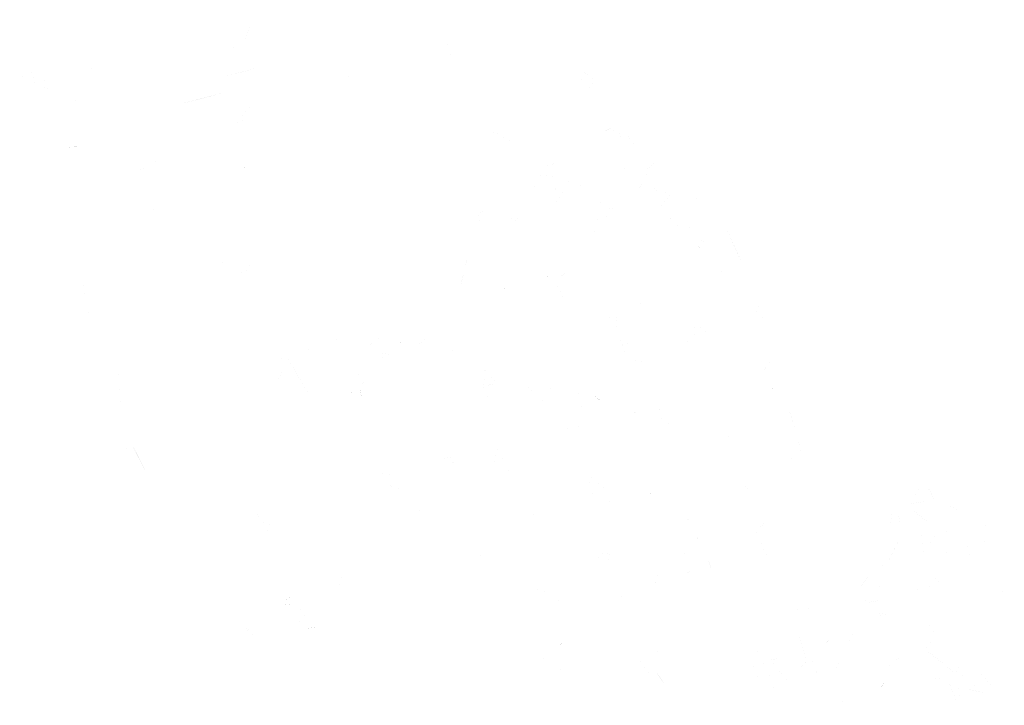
# Model space of a CAD drawing. Header units: inches. Extents: x -5.1 to 19.6, y 0 to 17.7.
# Tile 22 of 25: x 18.905 to 19.191, y 17.082 to 17.282. Entities that reach past the tile are written whole.
import ezdxf

# ---------------------------------------------------------------- set-up
doc = ezdxf.new("R2010")
doc.units = ezdxf.units.IN
doc.header["$MEASUREMENT"] = 0
doc.layers.add('PDF_Solid Fills', color=7, linetype='CONTINUOUS')

msp = doc.modelspace()

# ---------------------------------------------------------------- hatches: boundary and pattern name
at = {"layer": 'PDF_Solid Fills', "transparency": 33554559}
h = msp.add_hatch(color=256, dxfattribs=at)
h.paths.add_polyline_path([(18.9725, 17.28162, 0.001032), (18.96963, 17.27399)], flags=0)
h.paths.add_polyline_path([(18.96748, 17.27562, 0.00482), (18.96688, 17.27249)], flags=0)
h = msp.add_hatch(color=256, dxfattribs=at)
h.paths.add_polyline_path([(18.91844, 17.277, 0.000196), (18.91692, 17.273)], flags=0)
h.paths.add_polyline_path([(18.91844, 17.277), (18.91844, 17.277)], flags=0)
h = msp.add_hatch(color=256, dxfattribs=at)
h.paths.add_polyline_path([(19.03065, 17.2745, 0.000047), (19.02995, 17.26997)], flags=0)
h.paths.add_polyline_path([(19.02995, 17.26997, 0.000079), (19.02809, 17.27458)], flags=0)
h.paths.add_polyline_path([(19.02809, 17.27458, 0.001794), (19.03074, 17.27439)], flags=0)
h = msp.add_hatch(color=256, dxfattribs=at)
h.paths.add_polyline_path([(18.95224, 17.25729, 0.007195), (18.96383, 17.26027)], flags=0)
h.paths.add_polyline_path([(18.92512, 17.26823, 0.001375), (18.92314, 17.26744)], flags=0)
h.paths.add_polyline_path([(18.92668, 17.26608, 0.002172), (18.92512, 17.26823)], flags=0)
h.paths.add_polyline_path([(18.94337, 17.26431, 0.003568), (18.94306, 17.26625)], flags=0)
h.paths.add_polyline_path([(18.97412, 17.26763, 0.004175), (18.96433, 17.265)], flags=0)
h.paths.add_polyline_path([(19.00547, 17.27123, 0.000068), (19.00031, 17.26781)], flags=0)
h.paths.add_polyline_path([(19.00031, 17.26781, 0.001175), (19.00154, 17.265)], flags=0)
h.paths.add_polyline_path([(18.99958, 17.26513, 0.005622), (19.00154, 17.265)], flags=0)
h = msp.add_hatch(color=256, dxfattribs=at)
h.paths.add_polyline_path([(18.92406, 17.25658, 0.00028), (18.91766, 17.2596)], flags=0)
h.paths.add_polyline_path([(18.91594, 17.26406, 0.000902), (18.91766, 17.2596)], flags=0)
h.paths.add_polyline_path([(18.91179, 17.26091, 0.000577), (18.91594, 17.26406)], flags=0)
h.paths.add_polyline_path([(18.91179, 17.26091, 0.002854), (18.91194, 17.2642)], flags=0)
h.paths.add_polyline_path([(18.91194, 17.2642, 0.002126), (18.90914, 17.26278)], flags=0)
h.paths.add_polyline_path([(18.90914, 17.26278, 0.002125), (18.90816, 17.26645)], flags=0)
h.paths.add_polyline_path([(18.90471, 17.26478, 0.001183), (18.90816, 17.26645)], flags=0)
h.paths.add_polyline_path([(18.91331, 17.26564, 0.000543), (18.91469, 17.26895)], flags=0)
h.paths.add_polyline_path([(18.91331, 17.26564), (18.91716, 17.26564)], flags=0)
at = {"layer": 'PDF_Solid Fills', "true_color": 0xffffff, "transparency": 33554559}
h = msp.add_hatch(color=7, dxfattribs=at)
h.paths.add_polyline_path([(19.06821, 17.26246, 0.002897), (19.06854, 17.26685)], flags=0)
h.paths.add_polyline_path([(19.07256, 17.26379, 0.003746), (19.06854, 17.26685)], flags=0)
h.paths.add_polyline_path([(19.06923, 17.26075, 0.003831), (19.07256, 17.26379)], flags=0)
at = {"layer": 'PDF_Solid Fills', "transparency": 33554559}
h = msp.add_hatch(color=256, dxfattribs=at)
h.paths.add_polyline_path([(18.9726, 17.25711, 0.001854), (18.96914, 17.25332)], flags=0)
h.paths.add_polyline_path([(18.96914, 17.25332, 0.001758), (18.97055, 17.25042)], flags=0)
h.paths.add_polyline_path([(18.97008, 17.25003, 0.019387), (18.97055, 17.25042)], flags=0)
h.paths.add_polyline_path([(18.96776, 17.25203, 0.00242), (18.97008, 17.25003)], flags=0)
h = msp.add_hatch(color=256, dxfattribs=at)
h.paths.add_polyline_path([(18.91529, 17.24546, 0.000906), (18.91814, 17.24848)], flags=0)
h.paths.add_polyline_path([(18.91397, 17.25391, 0.01459), (18.91524, 17.25427)], flags=0)
at = {"layer": 'PDF_Solid Fills', "true_color": 0xffffff, "transparency": 33554559}
h = msp.add_hatch(color=7, dxfattribs=at)
h.paths.add_polyline_path([(19.07593, 17.25279, 0.000769), (19.07547, 17.25502)], flags=0)
h.paths.add_polyline_path([(19.0771, 17.25014, 0.004591), (19.07318, 17.24816)], flags=0)
h.paths.add_polyline_path([(19.0771, 17.25014, 0.00033), (19.07935, 17.24631)], flags=0)
h.paths.add_polyline_path([(19.07989, 17.24647, 0.0038), (19.07929, 17.2497)], flags=0)
h.paths.add_polyline_path([(19.08574, 17.24264, 0.001092), (19.08006, 17.25008)], flags=0)
h.paths.add_polyline_path([(19.08197, 17.2391), (19.08208, 17.239)], flags=0)
at = {"layer": 'PDF_Solid Fills', "transparency": 33554559}
h = msp.add_hatch(color=256, dxfattribs=at)
h.paths.add_polyline_path([(19.04721, 17.24504), (19.04237, 17.24825)], flags=0)
h.paths.add_polyline_path([(19.04237, 17.24825, 0.010018), (19.04275, 17.24892)], flags=0)
h.paths.add_polyline_path([(19.04798, 17.24617, 0.001231), (19.04275, 17.24892)], flags=0)
h = msp.add_hatch(color=256, dxfattribs=at)
h.paths.add_polyline_path([(18.91916, 17.24535, 0.005331), (18.92178, 17.24445)], flags=0)
h.paths.add_polyline_path([(18.92147, 17.24352, 0.005305), (18.91885, 17.24443)], flags=0)
h = msp.add_hatch(color=256, dxfattribs=at)
h.paths.add_polyline_path([(19.0608, 17.24267, 0.00005), (19.05409, 17.24144)], flags=0)
h.paths.add_polyline_path([(19.0608, 17.24267, 0.002818), (19.05976, 17.2384)], flags=0)
h.paths.add_polyline_path([(19.05976, 17.2384, 0.00054), (19.05409, 17.24144)], flags=0)
h = msp.add_hatch(color=256, dxfattribs=at)
h.paths.add_polyline_path([(18.93936, 17.23755, 0.001549), (18.94511, 17.24076)], flags=0)
h.paths.add_polyline_path([(18.93749, 17.23915, 0.000881), (18.93797, 17.23628)], flags=0)
h.paths.add_polyline_path([(18.93811, 17.23945, 0.003788), (18.93936, 17.23755)], flags=0)
h = msp.add_hatch(color=256, dxfattribs=at)
h.paths.add_polyline_path([(18.97055, 17.23823, 0.000691), (18.97159, 17.23937)], flags=0)
h.paths.add_polyline_path([(18.97055, 17.23823, 0.005588), (18.96907, 17.23962)], flags=0)
at = {"layer": 'PDF_Solid Fills', "true_color": 0xffffff, "transparency": 33554559}
h = msp.add_hatch(color=7, dxfattribs=at)
h.paths.add_polyline_path([(19.08421, 17.23465, 0.00141), (19.08196, 17.23911)], flags=0)
h.paths.add_polyline_path([(19.08367, 17.23404, 0.001484), (19.08421, 17.23465)], flags=0)
h.paths.add_polyline_path([(19.07965, 17.23761, 0.000363), (19.08367, 17.23404)], flags=0)
h.paths.add_polyline_path([(19.07965, 17.23761, 0.002901), (19.08209, 17.23898)], flags=0)
h = msp.add_hatch(color=7, dxfattribs=at)
h.paths.add_polyline_path([(19.08675, 17.23742, 0.00117), (19.08932, 17.23269)], flags=0)
h.paths.add_polyline_path([(19.09053, 17.24057, 0.007346), (19.08675, 17.23742)], flags=0)
h.paths.add_polyline_path([(19.10325, 17.23011, 0.0007), (19.09728, 17.22817)], flags=0)
h.paths.add_polyline_path([(19.09767, 17.22025, 0.001364), (19.10253, 17.22192)], flags=0)
h.paths.add_polyline_path([(19.09123, 17.22702, 0.001093), (19.09767, 17.22025)], flags=0)
h.paths.add_polyline_path([(19.09123, 17.22702, 0.00351), (19.09488, 17.23169)], flags=0)
h.paths.add_polyline_path([(19.09409, 17.23242, 0.000491), (19.09186, 17.2305)], flags=0)
h.paths.add_polyline_path([(19.08921, 17.23282, 0.003348), (19.09186, 17.2305)], flags=0)
at = {"layer": 'PDF_Solid Fills', "transparency": 33554559}
h = msp.add_hatch(color=256, dxfattribs=at)
h.paths.add_polyline_path([(19.05596, 17.23641, 0.000637), (19.05307, 17.22878)], flags=0)
h.paths.add_polyline_path([(19.05596, 17.23641, 0.001913), (19.0624, 17.23566)], flags=0)
h.paths.add_polyline_path([(19.05915, 17.22893, 0.001619), (19.0624, 17.23566)], flags=0)
h.paths.add_polyline_path([(19.05869, 17.23347, 0.000572), (19.05915, 17.22893)], flags=0)
h = msp.add_hatch(color=256, dxfattribs=at)
h.paths.add_polyline_path([(19.06635, 17.23237, 0.002208), (19.06371, 17.23564)], flags=0)
h.paths.add_polyline_path([(19.06839, 17.23358, 0.006205), (19.06627, 17.23241)], flags=0)
at = {"layer": 'PDF_Solid Fills', "true_color": 0xffffff, "transparency": 33554559}
h = msp.add_hatch(color=7, dxfattribs=at)
h.paths.add_polyline_path([(19.08625, 17.23412, 0.004143), (19.08398, 17.23106)], flags=0)
h.paths.add_polyline_path([(19.08931, 17.23271, 0.001002), (19.08625, 17.23412)], flags=0)
at = {"layer": 'PDF_Solid Fills', "transparency": 33554559}
h = msp.add_hatch(color=256, dxfattribs=at)
h.paths.add_polyline_path([(18.94315, 17.22445, 0.000953), (18.94015, 17.22474)], flags=0)
h.paths.add_polyline_path([(18.94511, 17.23103, 0.000792), (18.94301, 17.2243)], flags=0)
h = msp.add_hatch(color=256, dxfattribs=at)
h.paths.add_polyline_path([(19.06629, 17.23239, 0.000383), (19.06358, 17.22812)], flags=0)
h.paths.add_polyline_path([(19.06358, 17.22812), (19.06077, 17.22812)], flags=0)
h.paths.add_polyline_path([(19.06318, 17.2316, 0.003797), (19.06077, 17.22812)], flags=0)
h = msp.add_hatch(color=256, dxfattribs=at)
h.paths.add_polyline_path([(19.07867, 17.22632, 0.004297), (19.07486, 17.22701)], flags=0)
h.paths.add_polyline_path([(19.07594, 17.22244, 0.001986), (19.07486, 17.22701)], flags=0)
h.paths.add_polyline_path([(19.07194, 17.22363, 0.001429), (19.07594, 17.22244)], flags=0)
h.paths.add_polyline_path([(19.07194, 17.22363, 0.000527), (19.07432, 17.22961)], flags=0)
h = msp.add_hatch(color=256, dxfattribs=at)
h.paths.add_polyline_path([(19.03998, 17.22597, 0.005224), (19.03819, 17.2252)], flags=0)
h.paths.add_polyline_path([(19.03819, 17.2252, 0.001435), (19.03898, 17.22153)], flags=0)
h = msp.add_hatch(color=256, dxfattribs=at)
h.paths.add_polyline_path([(19.05075, 17.22522, 0.002591), (19.0475, 17.22128)], flags=0)
h.paths.add_polyline_path([(19.04686, 17.22178, 0.011714), (19.0475, 17.22128)], flags=0)
h.paths.add_polyline_path([(19.04686, 17.22178, 0.002671), (19.04871, 17.22497)], flags=0)
h.paths.add_polyline_path([(19.04871, 17.22497, 0.002557), (19.04544, 17.22572)], flags=0)
h = msp.add_hatch(color=256, dxfattribs=at)
h.paths.add_polyline_path([(19.07188, 17.21752, 0.001517), (19.07234, 17.22066)], flags=0)
h.paths.add_polyline_path([(19.07188, 17.21752, 0.000673), (19.07465, 17.21689)], flags=0)
at = {"layer": 'PDF_Solid Fills', "true_color": 0xffffff, "transparency": 33554559}
h = msp.add_hatch(color=7, dxfattribs=at)
h.paths.add_polyline_path([(19.11533, 17.21018, 0.004289), (19.1106, 17.22061)], flags=0)
h.paths.add_polyline_path([(19.11029, 17.2093, 0.002229), (19.10752, 17.20711)], flags=0)
h.paths.add_polyline_path([(19.10627, 17.21472, 0.00011), (19.10752, 17.20711)], flags=0)
h.paths.add_polyline_path([(19.10454, 17.21343, 0.001468), (19.10627, 17.21472)], flags=0)
h.paths.add_polyline_path([(19.10033, 17.2177, 0.001938), (19.10454, 17.21343)], flags=0)
h.paths.add_polyline_path([(19.10071, 17.21832, 0.003236), (19.10523, 17.21641)], flags=0)
at = {"layer": 'PDF_Solid Fills', "transparency": 33554559}
h = msp.add_hatch(color=256, dxfattribs=at)
h.paths.add_polyline_path([(18.92278, 17.20647, 0.000266), (18.92555, 17.1921)], flags=0)
h.paths.add_polyline_path([(18.92865, 17.19501, 0.001456), (18.92555, 17.1921)], flags=0)
h.paths.add_polyline_path([(18.93499, 17.16122, 0.000243), (18.93265, 17.18762)], flags=0)
h.paths.add_polyline_path([(18.94046, 17.14553), (18.94034, 17.14545)], flags=0)
h.paths.add_polyline_path([(18.94109, 17.15066, 0.017063), (18.93736, 17.15795)], flags=0)
h.paths.add_polyline_path([(18.93601, 17.15935), (18.93532, 17.15899)], flags=0)
h.paths.add_polyline_path([(18.93532, 17.15899, 0.000523), (18.93657, 17.15301)], flags=0)
h.paths.add_polyline_path([(18.93657, 17.15301), (18.93667, 17.1531)], flags=0)
h.paths.add_polyline_path([(18.92482, 17.2098, 0.00074), (18.92567, 17.21349)], flags=0)
h.paths.add_polyline_path([(18.92786, 17.2052, 0.000043), (18.92482, 17.2098)], flags=0)
h = msp.add_hatch(color=256, dxfattribs=at)
h.paths.add_polyline_path([(18.96323, 17.21025, 0.000945), (18.96538, 17.21392)], flags=0)
h.paths.add_polyline_path([(18.96442, 17.21456, 0.003657), (18.96538, 17.21392)], flags=0)
h = msp.add_hatch(color=256, dxfattribs=at)
h.paths.add_polyline_path([(19.03282, 17.20299, 0.002174), (19.03544, 17.21365)], flags=0)
h.paths.add_polyline_path([(19.03819, 17.19949, 0.001483), (19.03513, 17.19934)], flags=0)
h = msp.add_hatch(color=256, dxfattribs=at)
h.paths.add_polyline_path([(18.96961, 17.20695, 0.002884), (18.96882, 17.20997)], flags=0)
h.paths.add_polyline_path([(18.96882, 17.20997, 0.000101), (18.97192, 17.21053)], flags=0)
h.paths.add_polyline_path([(18.97192, 17.21053, 0.002742), (18.96961, 17.20693)], flags=0)
h = msp.add_hatch(color=256, dxfattribs=at)
h.paths.add_polyline_path([(19.05179, 17.21186, 0.007638), (19.05142, 17.21107)], flags=0)
h.paths.add_polyline_path([(19.05394, 17.2109, 0.006071), (19.05179, 17.21186)], flags=0)
h = msp.add_hatch(color=256, dxfattribs=at)
h.paths.add_polyline_path([(19.05809, 17.20829, 0.001148), (19.05844, 17.20612)], flags=0)
h.paths.add_polyline_path([(19.05694, 17.20618, 0.001105), (19.05728, 17.20833)], flags=0)
h = msp.add_hatch(color=256, dxfattribs=at)
h.paths.add_polyline_path([(19.06046, 17.20561, 0.002389), (19.06334, 17.2002)], flags=0)
h.paths.add_polyline_path([(19.06411, 17.20803, 0.003796), (19.06046, 17.20561)], flags=0)
h = msp.add_hatch(color=256, dxfattribs=at)
h.paths.add_polyline_path([(19.04398, 17.20561, 0.002127), (19.04663, 17.20448)], flags=0)
h.paths.add_polyline_path([(19.04663, 17.20448, 0.006281), (19.04582, 17.20331)], flags=0)
h = msp.add_hatch(color=256, dxfattribs=at)
h.paths.add_polyline_path([(19.08513, 17.19884, 0.000819), (19.08996, 17.20176)], flags=0)
h.paths.add_polyline_path([(19.08523, 17.19898, 0.003576), (19.08675, 17.19669)], flags=0)
h = msp.add_hatch(color=256, dxfattribs=at)
h.paths.add_polyline_path([(19.07624, 17.19844), (19.07624, 17.19465)], flags=0)
h.paths.add_polyline_path([(19.07835, 17.19559, 0.001413), (19.07624, 17.19465)], flags=0)
h.paths.add_polyline_path([(19.07858, 17.19348, 0.005742), (19.07835, 17.19559)], flags=0)
h.paths.add_polyline_path([(19.07868, 17.19113, 0.004743), (19.07858, 17.19348)], flags=0)
at = {"layer": 'PDF_Solid Fills', "true_color": 0xffffff, "transparency": 33554559}
h = msp.add_hatch(color=7, dxfattribs=at)
h.paths.add_polyline_path([(19.12221, 17.19411, 0.001218), (19.11885, 17.19694)], flags=0)
h.paths.add_polyline_path([(19.11885, 17.19694, 0.001133), (19.121, 17.19933)], flags=0)
at = {"layer": 'PDF_Solid Fills', "transparency": 33554559}
h = msp.add_hatch(color=256, dxfattribs=at)
h.paths.add_polyline_path([(19.08395, 17.18217, 0.001132), (19.08534, 17.18471)], flags=0)
h.paths.add_polyline_path([(19.08107, 17.19656, 0.015595), (19.08195, 17.1969)], flags=0)
h.paths.add_polyline_path([(19.08195, 17.1969, 0.000029), (19.08707, 17.18363)], flags=0)
h.paths.add_polyline_path([(19.08707, 17.18363, 0.003408), (19.08495, 17.18119)], flags=0)
at = {"layer": 'PDF_Solid Fills', "true_color": 0xffffff, "transparency": 33554559}
h = msp.add_hatch(color=7, dxfattribs=at)
h.paths.add_polyline_path([(19.02334, 17.18903, 0.005027), (19.02034, 17.18672)], flags=0)
h.paths.add_polyline_path([(19.01705, 17.19447), (19.01705, 17.19445)], flags=0)
h.paths.add_polyline_path([(19.02926, 17.18618, 0.00373), (19.03118, 17.18493)], flags=0)
h = msp.add_hatch(color=7, dxfattribs=at)
h.paths.add_polyline_path([(19.00525, 17.1858, 0.001306), (19.01136, 17.19045)], flags=0)
h.paths.add_polyline_path([(19.01277, 17.18405), (19.01286, 17.18415)], flags=0)
h.paths.add_polyline_path([(19.0095, 17.18451, 0.005867), (19.01286, 17.18415)], flags=0)
h.paths.add_polyline_path([(19.0095, 17.18451, 0.001782), (19.01192, 17.18142)], flags=0)
h = msp.add_hatch(color=7, dxfattribs=at)
h.paths.add_polyline_path([(19.01556, 17.18685, 0.00582), (19.01602, 17.18946)], flags=0)
h.paths.add_polyline_path([(19.01602, 17.18946, 0.006684), (19.01716, 17.1904)], flags=0)
h = msp.add_hatch(color=7, dxfattribs=at)
h.paths.add_polyline_path([(19.02926, 17.18618, 0.00373), (19.03118, 17.18493)], flags=0)
h.paths.add_polyline_path([(19.02945, 17.18999, 0.001773), (19.02926, 17.18618)], flags=0)
at = {"layer": 'PDF_Solid Fills', "transparency": 33554559}
h = msp.add_hatch(color=256, dxfattribs=at)
h.paths.add_polyline_path([(19.09917, 17.19177, 0.001165), (19.1064, 17.19219)], flags=0)
h.paths.add_polyline_path([(19.09959, 17.18942, 0.00107), (19.10657, 17.19154)], flags=0)
h.paths.add_polyline_path([(19.09919, 17.18729, 0.003884), (19.09959, 17.18942)], flags=0)
at = {"layer": 'PDF_Solid Fills', "true_color": 0xffffff, "transparency": 33554559}
h = msp.add_hatch(color=7, dxfattribs=at)
h.paths.add_polyline_path([(19.0124, 17.16117, 0.001678), (19.01367, 17.16433)], flags=0)
h.paths.add_polyline_path([(18.9983, 17.172, 0.001359), (18.99561, 17.17133)], flags=0)
h.paths.add_polyline_path([(18.98686, 17.18369, 0.002594), (18.99024, 17.18681)], flags=0)
h.paths.add_polyline_path([(18.99253, 17.17983, 0.001069), (18.98953, 17.18227)], flags=0)
h.paths.add_polyline_path([(18.99253, 17.17983, 0.000794), (18.99338, 17.18875)], flags=0)
h.paths.add_polyline_path([(18.99338, 17.18875, 0.000644), (19.00094, 17.18802)], flags=0)
h.paths.add_polyline_path([(19.00251, 17.17865, 0.000422), (19.00561, 17.17725)], flags=0)
h.paths.add_polyline_path([(19.00251, 17.17865, 0.001556), (19.00382, 17.17398)], flags=0)
h.paths.add_polyline_path([(19.00411, 17.16806, 0.000533), (19.00282, 17.16623)], flags=0)
h.paths.add_polyline_path([(19.00688, 17.1666, 0.000236), (19.00411, 17.16806)], flags=0)
h.paths.add_polyline_path([(19.00253, 17.17185, 0.009604), (19.00419, 17.1719)], flags=0)
h.paths.add_polyline_path([(19.00419, 17.1719, 0.005704), (19.0038, 17.17406)], flags=0)
h.paths.add_polyline_path([(19.00551, 17.17733, 0.00196), (19.0038, 17.17406)], flags=0)
at = {"layer": 'PDF_Solid Fills', "transparency": 33554559}
h = msp.add_hatch(color=256, dxfattribs=at)
h.paths.add_polyline_path([(19.07961, 17.1888, 0.004506), (19.08091, 17.18465)], flags=0)
h.paths.add_polyline_path([(19.08261, 17.18574, 0.001787), (19.08041, 17.18913)], flags=0)
at = {"layer": 'PDF_Solid Fills', "true_color": 0xffffff, "transparency": 33554559}
h = msp.add_hatch(color=7, dxfattribs=at)
h.paths.add_polyline_path([(18.97024, 17.18284, 0.007304), (18.97122, 17.18134)], flags=0)
h.paths.add_polyline_path([(18.96855, 17.18402, 0.005824), (18.97033, 17.18275)], flags=0)
at = {"layer": 'PDF_Solid Fills', "transparency": 33554559}
h = msp.add_hatch(color=256, dxfattribs=at)
h.paths.add_polyline_path([(19.00951, 17.1845, 0.001751), (19.01191, 17.18142)], flags=0)
h.paths.add_polyline_path([(19.00951, 17.1845, 0.001191), (19.01287, 17.18415)], flags=0)
h.paths.add_polyline_path([(19.0108, 17.1765), (19.01039, 17.17638)], flags=0)
at = {"layer": 'PDF_Solid Fills', "true_color": 0xffffff, "transparency": 33554559}
h = msp.add_hatch(color=7, dxfattribs=at)
h.paths.add_polyline_path([(18.9792, 17.17504, 0.001217), (18.98185, 17.18098)], flags=0)
h.paths.add_polyline_path([(18.98014, 17.18146, 0.005962), (18.98185, 17.18098)], flags=0)
h.paths.add_polyline_path([(18.98014, 17.18146, 0.002406), (18.98129, 17.18371)], flags=0)
h.paths.add_polyline_path([(18.98931, 17.17185, 0.001574), (18.98247, 17.18358)], flags=0)
h = msp.add_hatch(color=7, dxfattribs=at)
h.paths.add_polyline_path([(19.02237, 17.18373, 0.004075), (19.02429, 17.18185)], flags=0)
h.paths.add_polyline_path([(19.02429, 17.18185, 0.012188), (19.02487, 17.18223)], flags=0)
h = msp.add_hatch(color=7, dxfattribs=at)
h.paths.add_polyline_path([(19.12287, 17.18218, 0.002564), (19.12094, 17.17821)], flags=0)
h.paths.add_polyline_path([(19.12519, 17.17827, 0.001606), (19.12287, 17.18218)], flags=0)
at = {"layer": 'PDF_Solid Fills', "transparency": 33554559}
h = msp.add_hatch(color=256, dxfattribs=at)
h.paths.add_polyline_path([(19.00381, 17.17398, 0.000681), (19.0025, 17.17865)], flags=0)
h.paths.add_polyline_path([(19.0056, 17.17726, 0.001462), (19.0025, 17.17865)], flags=0)
h.paths.add_polyline_path([(19.0055, 17.17734, 0.001947), (19.00381, 17.17407)], flags=0)
at = {"layer": 'PDF_Solid Fills', "true_color": 0xffffff, "transparency": 33554559}
h = msp.add_hatch(color=7, dxfattribs=at)
h.paths.add_polyline_path([(19.04795, 17.17498, 0.00256), (19.0444, 17.17427)], flags=0)
h.paths.add_polyline_path([(19.03936, 17.16969, 0.003432), (19.04182, 17.16987)], flags=0)
h.paths.add_polyline_path([(19.04182, 17.16987, 0.001459), (19.03972, 17.17483)], flags=0)
h.paths.add_polyline_path([(19.04365, 17.17583, 0.000419), (19.03972, 17.17483)], flags=0)
h.paths.add_polyline_path([(19.04365, 17.17583, 0.001676), (19.0402, 17.17969)], flags=0)
h.paths.add_polyline_path([(19.0402, 17.17969, 0.001561), (19.03984, 17.17475)], flags=0)
h.paths.add_polyline_path([(19.03847, 17.1706, 0.002725), (19.03984, 17.17475)], flags=0)
at = {"layer": 'PDF_Solid Fills', "transparency": 33554559}
h = msp.add_hatch(color=256, dxfattribs=at)
h.paths.add_polyline_path([(19.03985, 17.17475, 0.001536), (19.04018, 17.17969)], flags=0)
h.paths.add_polyline_path([(19.04366, 17.17584, 0.001935), (19.04018, 17.17969)], flags=0)
h.paths.add_polyline_path([(19.03973, 17.17484, 0.003356), (19.04366, 17.17584)], flags=0)
at = {"layer": 'PDF_Solid Fills', "true_color": 0xffffff, "transparency": 33554559}
h = msp.add_hatch(color=7, dxfattribs=at)
h.paths.add_polyline_path([(19.05456, 17.17306, 0.000027), (19.05554, 17.17791)], flags=0)
h.paths.add_polyline_path([(19.05456, 17.17306, 0.002389), (19.05044, 17.17625)], flags=0)
at = {"layer": 'PDF_Solid Fills', "transparency": 33554559}
h = msp.add_hatch(color=256, dxfattribs=at)
h.paths.add_polyline_path([(19.0018, 17.17191, 0.042545), (19.00253, 17.17185)], flags=0)
h.paths.add_polyline_path([(19.0018, 17.17191, 0.004082), (19.00101, 17.17375)], flags=0)
h.paths.add_polyline_path([(19.00101, 17.17375, 0.000497), (19.0038, 17.174)], flags=0)
h.paths.add_polyline_path([(19.0038, 17.174), (19.0038, 17.17404)], flags=0)
h.paths.add_polyline_path([(19.0042, 17.17189, 0.008341), (19.0038, 17.17404)], flags=0)
h.paths.add_polyline_path([(19.0042, 17.17189, 0.009369), (19.00253, 17.17185)], flags=0)
at = {"layer": 'PDF_Solid Fills', "true_color": 0xffffff, "transparency": 33554559}
h = msp.add_hatch(color=7, dxfattribs=at)
h.paths.add_polyline_path([(19.06574, 17.16788, 0.000809), (19.06799, 17.17427)], flags=0)
h.paths.add_polyline_path([(19.06799, 17.17427, 0.021646), (19.06885, 17.17404)], flags=0)
h.paths.add_polyline_path([(19.06885, 17.17404, 0.000221), (19.06808, 17.16777)], flags=0)
h.paths.add_polyline_path([(19.06012, 17.17519, 0.000617), (19.05622, 17.16994)], flags=0)
h = msp.add_hatch(color=7, dxfattribs=at)
h.paths.add_polyline_path([(19.07225, 17.17181, 0.017594), (19.07431, 17.17047)], flags=0)
h.paths.add_polyline_path([(19.07302, 17.17281, 0.009802), (19.07225, 17.17181)], flags=0)
h = msp.add_hatch(color=7, dxfattribs=at)
h.paths.add_polyline_path([(19.12611, 17.17497, 0.003425), (19.12555, 17.17347)], flags=0)
h.paths.add_polyline_path([(19.12555, 17.17347, 0.005454), (19.12311, 17.17449)], flags=0)
at = {"layer": 'PDF_Solid Fills', "transparency": 33554559}
h = msp.add_hatch(color=256, dxfattribs=at)
h.paths.add_polyline_path([(19.00412, 17.16806, 0.000474), (19.00689, 17.16662)], flags=0)
h.paths.add_polyline_path([(19.00412, 17.16806, 0.000533), (19.00283, 17.16622)], flags=0)
h.paths.add_polyline_path([(19.0018, 17.17191, 0.042545), (19.00253, 17.17185)], flags=0)
at = {"layer": 'PDF_Solid Fills', "true_color": 0xffffff, "transparency": 33554559}
h = msp.add_hatch(color=7, dxfattribs=at)
h.paths.add_polyline_path([(19.09098, 17.16969, 0.003177), (19.09117, 17.16605)], flags=0)
h.paths.add_polyline_path([(19.09496, 17.16298, 0.001535), (19.09117, 17.16605)], flags=0)
h.paths.add_polyline_path([(19.08707, 17.16732, 0.002671), (19.08048, 17.16715)], flags=0)
h = msp.add_hatch(color=7, dxfattribs=at)
h.paths.add_polyline_path([(19.10973, 17.15692, 0.000557), (19.11181, 17.16148)], flags=0)
h.paths.add_polyline_path([(19.10756, 17.16165, 0.000624), (19.10423, 17.16875)], flags=0)
h.paths.add_polyline_path([(19.11715, 17.14469, 0.003201), (19.11517, 17.14698)], flags=0)
h.paths.add_polyline_path([(19.10271, 17.15471, 0.000404), (19.10546, 17.15936)], flags=0)
h.paths.add_polyline_path([(19.10271, 17.15471, 0.001408), (19.10015, 17.15852)], flags=0)
h.paths.add_polyline_path([(19.09935, 17.16129, 0.001613), (19.10163, 17.1654)], flags=0)
h.paths.add_polyline_path([(19.12827, 17.16979, 0.002794), (19.13056, 17.16236)], flags=0)
h.paths.add_polyline_path([(19.12346, 17.16171, 0.000793), (19.13056, 17.16236)], flags=0)
h.paths.add_polyline_path([(19.13133, 17.1599, 0.003614), (19.13227, 17.1554)], flags=0)
h.paths.add_polyline_path([(19.13227, 17.1554, 0.001644), (19.12802, 17.15277)], flags=0)
h = msp.add_hatch(color=7, dxfattribs=at)
h.paths.add_polyline_path([(19.0684, 17.16168, 0.00244), (19.06644, 17.16478)], flags=0)
h.paths.add_polyline_path([(19.06331, 17.16291, 0.000091), (19.06806, 17.15588)], flags=0)
h.paths.add_polyline_path([(19.0684, 17.16168, 0.000322), (19.06331, 17.16291)], flags=0)
h = msp.add_hatch(color=7, dxfattribs=at)
h.paths.add_polyline_path([(18.93533, 17.15899, 0.000523), (18.93658, 17.15301)], flags=0)
h.paths.add_polyline_path([(18.9411, 17.15066, 0.012826), (18.93737, 17.15793)], flags=0)
h = msp.add_hatch(color=7, dxfattribs=at)
h.paths.add_polyline_path([(19.04781, 17.14774, 0.000821), (19.04627, 17.15405)], flags=0)
h.paths.add_polyline_path([(19.04627, 17.15405, 0.002541), (19.04235, 17.15291)], flags=0)
h.paths.add_polyline_path([(19.04429, 17.15705, 0.003791), (19.04235, 17.15291)], flags=0)
h.paths.add_polyline_path([(19.03979, 17.15597, 0.000061), (19.04429, 17.15705)], flags=0)
h.paths.add_polyline_path([(19.05306, 17.14291, 0.000469), (19.0525, 17.1472)], flags=0)
h.paths.add_polyline_path([(19.04781, 17.14774, 0.000512), (19.0525, 17.1472)], flags=0)
h = msp.add_hatch(color=7, dxfattribs=at)
h.paths.add_polyline_path([(19.0319, 17.15463, 0.001547), (19.03002, 17.15092)], flags=0)
h.paths.add_polyline_path([(19.0319, 17.15463, 0.00371), (19.02717, 17.15359)], flags=0)
h.paths.add_polyline_path([(19.03988, 17.15107), (19.03988, 17.14642)], flags=0)
h.paths.add_polyline_path([(19.03988, 17.14642, 0.000539), (19.04294, 17.14517)], flags=0)
h = msp.add_hatch(color=7, dxfattribs=at)
h.paths.add_polyline_path([(19.00964, 17.14873, 0.000797), (19.01129, 17.14686)], flags=0)
h.paths.add_polyline_path([(19.0121, 17.15065, 0.002211), (19.00964, 17.14873)], flags=0)
h.paths.add_polyline_path([(19.01293, 17.15009, 0.008696), (19.0121, 17.15065)], flags=0)
h.paths.add_polyline_path([(19.01293, 17.15009, 0.001966), (19.01125, 17.14684)], flags=0)
h = msp.add_hatch(color=7, dxfattribs=at)
h.paths.add_polyline_path([(19.01125, 17.14684, 0.000446), (19.01562, 17.14807)], flags=0)
h.paths.add_polyline_path([(19.01562, 17.14807, 0.000767), (19.01473, 17.14432)], flags=0)
h.paths.add_polyline_path([(19.01473, 17.14432, 0.002178), (19.01129, 17.14686)], flags=0)
h = msp.add_hatch(color=7, dxfattribs=at)
h.paths.add_polyline_path([(19.07766, 17.14312, 0.000728), (19.06995, 17.14937)], flags=0)
h.paths.add_polyline_path([(19.07497, 17.13931, 0.001043), (19.07766, 17.14312)], flags=0)
h.paths.add_polyline_path([(19.07153, 17.14323, 0.001125), (19.06995, 17.14937)], flags=0)
h = msp.add_hatch(color=7, dxfattribs=at)
h.paths.add_polyline_path([(19.17101, 17.14168, 0.002316), (19.16962, 17.14516)], flags=0)
h.paths.add_polyline_path([(19.16962, 17.14516, 0.001522), (19.16608, 17.14241)], flags=0)
h.paths.add_polyline_path([(19.16541, 17.14297, 0.011554), (19.16608, 17.14241)], flags=0)
h.paths.add_polyline_path([(19.16541, 17.14297, 0.003789), (19.16728, 17.14601)], flags=0)
h.paths.add_polyline_path([(19.16728, 17.14601, 0.002227), (19.16541, 17.14891)], flags=0)
h = msp.add_hatch(color=7, dxfattribs=at)
h.paths.add_polyline_path([(19.08994, 17.14437, 0.002852), (19.0874, 17.14333)], flags=0)
h.paths.add_polyline_path([(19.0874, 17.14333, 0.001957), (19.08867, 17.14098)], flags=0)
at = {"layer": 'PDF_Solid Fills', "transparency": 33554559}
h = msp.add_hatch(color=256, dxfattribs=at)
h.paths.add_polyline_path([(18.9745, 17.13448, 0.001776), (18.97817, 17.13653)], flags=0)
h.paths.add_polyline_path([(18.97548, 17.12965, 0.001131), (18.97817, 17.13653)], flags=0)
h.paths.add_polyline_path([(18.97359, 17.14098, 0.001788), (18.9745, 17.13448)], flags=0)
at = {"layer": 'PDF_Solid Fills', "true_color": 0xffffff, "transparency": 33554559}
h = msp.add_hatch(color=7, dxfattribs=at)
h.paths.add_polyline_path([(19.05443, 17.13186, 0.000151), (19.05047, 17.13055)], flags=0)
h.paths.add_polyline_path([(19.04268, 17.13843, 0.000306), (19.04472, 17.14282)], flags=0)
h = msp.add_hatch(color=7, dxfattribs=at)
h.paths.add_polyline_path([(19.17952, 17.13823, 0.00245), (19.17386, 17.14073)], flags=0)
h.paths.add_polyline_path([(19.17352, 17.13454, 0.001839), (19.17569, 17.1311)], flags=0)
h.paths.add_polyline_path([(19.17352, 17.13454, 0.000814), (19.16809, 17.12662)], flags=0)
h.paths.add_polyline_path([(19.16688, 17.1336, 0.001679), (19.16809, 17.12662)], flags=0)
h.paths.add_polyline_path([(19.17044, 17.13433, 0.003068), (19.16688, 17.1336)], flags=0)
h.paths.add_polyline_path([(19.17044, 17.13433, 0.001136), (19.16271, 17.1405)], flags=0)
h.paths.add_polyline_path([(19.16271, 17.1405, 0.002163), (19.171, 17.14169)], flags=0)
h = msp.add_hatch(color=7, dxfattribs=at)
h.paths.add_polyline_path([(19.18463, 17.14255), (19.18461, 17.14255)], flags=0)
h.paths.add_polyline_path([(19.18257, 17.14217, 0.00136), (19.18461, 17.14255)], flags=0)
at = {"layer": 'PDF_Solid Fills', "transparency": 33554559}
h = msp.add_hatch(color=256, dxfattribs=at)
h.paths.add_polyline_path([(18.99929, 17.12145, 0.001766), (18.99737, 17.11595)], flags=0)
h.paths.add_polyline_path([(18.98614, 17.13534, 0.000661), (18.98744, 17.13972)], flags=0)
at = {"layer": 'PDF_Solid Fills', "true_color": 0xffffff, "transparency": 33554559}
h = msp.add_hatch(color=7, dxfattribs=at)
h.paths.add_polyline_path([(19.03026, 17.1351, 0.000252), (19.02411, 17.14004)], flags=0)
h.paths.add_polyline_path([(19.02411, 17.14004, 0.000776), (19.01886, 17.13758)], flags=0)
h = msp.add_hatch(color=7, dxfattribs=at)
h.paths.add_polyline_path([(19.06624, 17.1372, 0.000963), (19.06947, 17.13939)], flags=0)
h.paths.add_polyline_path([(19.07803, 17.12508, 0.003875), (19.07505, 17.12685)], flags=0)
h = msp.add_hatch(color=7, dxfattribs=at)
h.paths.add_polyline_path([(19.09911, 17.12827, 0.000488), (19.09441, 17.13846)], flags=0)
h.paths.add_polyline_path([(19.0968, 17.12637, 0.002802), (19.09911, 17.12827)], flags=0)
h.paths.add_polyline_path([(19.0968, 17.12637, 0.003384), (19.0997, 17.12621)], flags=0)
h.paths.add_polyline_path([(19.0997, 17.12621, 0.002076), (19.10116, 17.12185)], flags=0)
h.paths.add_polyline_path([(19.10116, 17.12185, 0.00098), (19.09747, 17.1194)], flags=0)
h = msp.add_hatch(color=7, dxfattribs=at)
h.paths.add_polyline_path([(19.09805, 17.13866, 0.000589), (19.10507, 17.12487)], flags=0)
h.paths.add_polyline_path([(19.10494, 17.12914), (19.10494, 17.12472)], flags=0)
h = msp.add_hatch(color=7, dxfattribs=at)
h.paths.add_polyline_path([(19.15519, 17.08761, 0.017432), (19.15603, 17.08738)], flags=0)
h.paths.add_polyline_path([(19.15603, 17.08738, 0.006246), (19.15642, 17.08982)], flags=0)
h.paths.add_polyline_path([(19.15536, 17.10922, 0.015688), (19.15494, 17.10845)], flags=0)
h.paths.add_polyline_path([(19.15494, 17.10845, 0.002861), (19.15728, 17.10713)], flags=0)
h.paths.add_polyline_path([(19.15769, 17.10793, 0.005126), (19.15536, 17.10922)], flags=0)
h.paths.add_polyline_path([(19.1574, 17.11288, 0.002626), (19.15161, 17.11193)], flags=0)
h.paths.add_polyline_path([(19.14882, 17.11543, 0.000688), (19.15161, 17.11193)], flags=0)
h.paths.add_polyline_path([(19.1539, 17.12222, 0.001803), (19.14882, 17.11543)], flags=0)
h.paths.add_polyline_path([(19.15209, 17.12453, 0.00181), (19.1539, 17.12222)], flags=0)
h.paths.add_polyline_path([(19.15369, 17.11897, 0.00109), (19.15638, 17.12318)], flags=0)
h.paths.add_polyline_path([(19.15369, 17.11897, 0.002027), (19.15571, 17.11524)], flags=0)
h.paths.add_polyline_path([(19.16065, 17.12997, 0.004848), (19.15759, 17.12345)], flags=0)
h.paths.add_polyline_path([(19.15978, 17.13043, 0.002507), (19.15796, 17.12816)], flags=0)
h.paths.add_polyline_path([(19.15832, 17.13378, 0.002912), (19.1588, 17.13955)], flags=0)
h.paths.add_polyline_path([(19.15907, 17.13347, 0.001354), (19.16136, 17.13607)], flags=0)
h.paths.add_polyline_path([(19.16136, 17.13607, 0.002979), (19.15871, 17.13957)], flags=0)
h.paths.add_polyline_path([(19.16471, 17.11661, 0.001848), (19.16694, 17.11501)], flags=0)
h.paths.add_polyline_path([(19.16409, 17.11318, 0.000821), (19.16694, 17.11501)], flags=0)
h.paths.add_polyline_path([(19.15221, 17.09478, 0.000825), (19.15559, 17.09624)], flags=0)
h.paths.add_polyline_path([(19.15221, 17.09478, 0.000997), (19.15736, 17.09301)], flags=0)
h.paths.add_polyline_path([(19.16132, 17.09634, 0.00231), (19.15736, 17.09301)], flags=0)
h.paths.add_polyline_path([(19.16434, 17.07459, 0.001912), (19.16299, 17.07076)], flags=0)
h.paths.add_polyline_path([(19.16138, 17.07361, 0.004833), (19.16434, 17.07459)], flags=0)
h.paths.add_polyline_path([(19.15082, 17.08966), (19.15082, 17.09441)], flags=0)
h.paths.add_polyline_path([(19.15082, 17.09441, 0.000038), (19.14565, 17.09934)], flags=0)
h.paths.add_polyline_path([(19.14809, 17.10397, 0.002074), (19.14565, 17.09934)], flags=0)
h.paths.add_polyline_path([(19.15378, 17.10478, 0.002621), (19.15288, 17.10643)], flags=0)
h.paths.add_polyline_path([(19.15288, 17.10643, 0.000636), (19.14796, 17.10386)], flags=0)
at = {"layer": 'PDF_Solid Fills', "transparency": 33554559}
h = msp.add_hatch(color=256, dxfattribs=at)
h.paths.add_polyline_path([(19.15872, 17.13957, 0.000559), (19.16136, 17.13607)], flags=0)
h.paths.add_polyline_path([(19.16136, 17.13607, 0.002031), (19.15907, 17.13347)], flags=0)
h.paths.add_polyline_path([(19.15832, 17.1338, 0.003149), (19.1588, 17.13955)], flags=0)
at = {"layer": 'PDF_Solid Fills', "true_color": 0xffffff, "transparency": 33554559}
h = msp.add_hatch(color=7, dxfattribs=at)
h.paths.add_polyline_path([(19.05828, 17.13164, 0.001337), (19.05409, 17.13725)], flags=0)
h.paths.add_polyline_path([(19.05486, 17.13781, 0.009654), (19.05409, 17.13725)], flags=0)
h = msp.add_hatch(color=7, dxfattribs=at)
h.paths.add_polyline_path([(19.12783, 17.1214), (19.12429, 17.1214)], flags=0)
h.paths.add_polyline_path([(19.1192, 17.13223, 0.000773), (19.12429, 17.1214)], flags=0)
h.paths.add_polyline_path([(19.1192, 17.13223, 0.001654), (19.12295, 17.13694)], flags=0)
h = msp.add_hatch(color=7, dxfattribs=at)
h.paths.add_polyline_path([(19.18355, 17.12887, 0.001136), (19.18776, 17.13052)], flags=0)
h.paths.add_polyline_path([(19.18028, 17.13158, 0.000305), (19.18328, 17.11431)], flags=0)
h.paths.add_polyline_path([(19.18028, 17.13158, 0.000033), (19.1889, 17.13552)], flags=0)
h = msp.add_hatch(color=7, dxfattribs=at)
h.paths.add_polyline_path([(19.03672, 17.12876, 0.000386), (19.04032, 17.12376)], flags=0)
h.paths.add_polyline_path([(19.05599, 17.11615, 0.004407), (19.05422, 17.11446)], flags=0)
h = msp.add_hatch(color=7, dxfattribs=at)
h.paths.add_polyline_path([(19.10783, 17.12681, 0.000128), (19.10494, 17.12472)], flags=0)
h.paths.add_polyline_path([(19.10708, 17.11874, 0.002164), (19.10506, 17.12487)], flags=0)
h = msp.add_hatch(color=7, dxfattribs=at)
h.paths.add_polyline_path([(19.1808, 17.08753, 0.002873), (19.18315, 17.08767)], flags=0)
h.paths.add_polyline_path([(19.18082, 17.08671, 0.00919), (19.18569, 17.08559)], flags=0)
h.paths.add_polyline_path([(19.18403, 17.08301, 0.000415), (19.18569, 17.08559)], flags=0)
h.paths.add_polyline_path([(19.18403, 17.08301), (19.18403, 17.07448)], flags=0)
h.paths.add_polyline_path([(19.18403, 17.07448, 0.002105), (19.17849, 17.07823)], flags=0)
h.paths.add_polyline_path([(19.17849, 17.07823, 0.000074), (19.17688, 17.07336)], flags=0)
h.paths.add_polyline_path([(19.17688, 17.07336, 0.000565), (19.16792, 17.07586)], flags=0)
h.paths.add_polyline_path([(19.17478, 17.08994, 0.003811), (19.17055, 17.08963)], flags=0)
h.paths.add_polyline_path([(19.17478, 17.08994, 0.002244), (19.17815, 17.08178)], flags=0)
h.paths.add_polyline_path([(19.17876, 17.08186, 0.000605), (19.1779, 17.08998)], flags=0)
h.paths.add_polyline_path([(19.18063, 17.09119, 0.003637), (19.1779, 17.08998)], flags=0)
h.paths.add_polyline_path([(19.18063, 17.09119), (19.18063, 17.09628)], flags=0)
h.paths.add_polyline_path([(19.18063, 17.09628, 0.001324), (19.17707, 17.09138)], flags=0)
h.paths.add_polyline_path([(19.17707, 17.09138, 0.002403), (19.16842, 17.09832)], flags=0)
h.paths.add_polyline_path([(19.16842, 17.09832, 0.002129), (19.17182, 17.10251)], flags=0)
h.paths.add_polyline_path([(19.17182, 17.10251, 0.00175), (19.16896, 17.10603)], flags=0)
h.paths.add_polyline_path([(19.16884, 17.11709, 0.001301), (19.17178, 17.11511)], flags=0)
h.paths.add_polyline_path([(19.17403, 17.12867, 0.000743), (19.17507, 17.12411)], flags=0)
h.paths.add_polyline_path([(19.17001, 17.12013, 0.004525), (19.17326, 17.11717)], flags=0)
h.paths.add_polyline_path([(19.18151, 17.11657, 0.000372), (19.17824, 17.11532)], flags=0)
h.paths.add_polyline_path([(19.17824, 17.11532, 0.000569), (19.18144, 17.11346)], flags=0)
h.paths.add_polyline_path([(19.18144, 17.11346, 0.000848), (19.1789, 17.1104)], flags=0)
h = msp.add_hatch(color=7, dxfattribs=at)
h.paths.add_polyline_path([(19.07469, 17.12643, 0.000807), (19.07759, 17.12216)], flags=0)
h.paths.add_polyline_path([(19.07194, 17.12386, 0.002565), (19.07473, 17.12645)], flags=0)
h = msp.add_hatch(color=7, dxfattribs=at)
h.paths.add_polyline_path([(19.09086, 17.11951, 0.014386), (19.09028, 17.12005)], flags=0)
h.paths.add_polyline_path([(19.08878, 17.11553, 0.002937), (19.09086, 17.11951)], flags=0)
h = msp.add_hatch(color=7, dxfattribs=at)
h.paths.add_polyline_path([(19.05599, 17.11615, 0.004407), (19.05422, 17.11446)], flags=0)
h.paths.add_polyline_path([(19.06509, 17.11001, 0.000383), (19.05599, 17.11615)], flags=0)
h = msp.add_hatch(color=7, dxfattribs=at)
h.paths.add_polyline_path([(19.0903, 17.09801, 0.004741), (19.09194, 17.09645)], flags=0)
h.paths.add_polyline_path([(19.08084, 17.11576, 0.000996), (19.07861, 17.11105)], flags=0)
h.paths.add_polyline_path([(19.09007, 17.09184, 0.025456), (19.09255, 17.08817)], flags=0)
h = msp.add_hatch(color=7, dxfattribs=at)
h.paths.add_polyline_path([(19.18949, 17.08523, 0.00163), (19.18415, 17.09206)], flags=0)
h.paths.add_polyline_path([(19.19132, 17.11515, 0.000578), (19.18676, 17.11487)], flags=0)
h.paths.add_polyline_path([(19.18909, 17.0986, 0.001126), (19.19149, 17.09881)], flags=0)
at = {"layer": 'PDF_Solid Fills', "transparency": 33554559}
h = msp.add_hatch(color=256, dxfattribs=at)
h.paths.add_polyline_path([(18.98368, 17.11324, 0.006076), (18.9832, 17.11076)], flags=0)
h.paths.add_polyline_path([(18.9822, 17.11086, 0.006535), (18.98235, 17.11338)], flags=0)
h.paths.add_polyline_path([(18.98235, 17.11338, 0.010315), (18.98368, 17.11324)], flags=0)
at = {"layer": 'PDF_Solid Fills', "true_color": 0xffffff, "transparency": 33554559}
h = msp.add_hatch(color=7, dxfattribs=at)
h.paths.add_polyline_path([(19.12851, 17.08879, 0.001132), (19.12345, 17.09518)], flags=0)
h.paths.add_polyline_path([(19.12666, 17.09581, 0.003686), (19.12345, 17.09518)], flags=0)
h.paths.add_polyline_path([(19.11947, 17.11245), (19.11947, 17.10922)], flags=0)
h.paths.add_polyline_path([(19.13145, 17.1031), (19.1313, 17.10327)], flags=0)
h.paths.add_polyline_path([(19.13389, 17.09464, 0.001157), (19.1313, 17.10327)], flags=0)
h.paths.add_polyline_path([(19.13389, 17.09464, 0.005593), (19.13224, 17.09314)], flags=0)
at = {"layer": 'PDF_Solid Fills', "transparency": 33554559}
h = msp.add_hatch(color=256, dxfattribs=at)
h.paths.add_polyline_path([(18.98877, 17.10642, 0.002634), (18.98583, 17.11058)], flags=0)
h.paths.add_polyline_path([(18.98877, 17.10642, 0.001001), (18.98464, 17.10621)], flags=0)
at = {"layer": 'PDF_Solid Fills', "true_color": 0xffffff, "transparency": 33554559}
h = msp.add_hatch(color=7, dxfattribs=at)
h.paths.add_polyline_path([(19.13043, 17.10975), (19.13028, 17.10965)], flags=0)
h.paths.add_polyline_path([(19.13562, 17.11046, 0.00112), (19.13028, 17.10965)], flags=0)
h.paths.add_polyline_path([(19.14101, 17.1016, 0.003281), (19.13791, 17.09844)], flags=0)
h.paths.add_polyline_path([(19.13791, 17.09844), (19.13799, 17.09852)], flags=0)
at = {"layer": 'PDF_Solid Fills', "transparency": 33554559}
h = msp.add_hatch(color=256, dxfattribs=at)
h.paths.add_polyline_path([(18.97045, 17.10504, 0.002877), (18.97315, 17.10212)], flags=0)
h.paths.add_polyline_path([(18.97211, 17.10145, 0.002041), (18.97053, 17.10512)], flags=0)
h = msp.add_hatch(color=256, dxfattribs=at)
h.paths.add_polyline_path([(18.99082, 17.10477, 0.005062), (18.9874, 17.104)], flags=0)
h.paths.add_polyline_path([(18.99082, 17.10477, 0.000319), (18.99059, 17.10211)], flags=0)
at = {"layer": 'PDF_Solid Fills', "true_color": 0xffffff, "transparency": 33554559}
h = msp.add_hatch(color=7, dxfattribs=at)
h.paths.add_polyline_path([(19.06071, 17.10256, 0.000399), (19.0628, 17.10022)], flags=0)
h.paths.add_polyline_path([(19.0628, 17.10022, 0.023028), (19.06209, 17.09958)], flags=0)
h.paths.add_polyline_path([(19.0599, 17.10177, 0.009866), (19.06071, 17.10256)], flags=0)
at = {"layer": 'PDF_Solid Fills', "transparency": 33554559}
h = msp.add_hatch(color=256, dxfattribs=at)
h.paths.add_polyline_path([(19.138, 17.09852, 0.001819), (19.13752, 17.09602)], flags=0)
h.paths.add_polyline_path([(19.13752, 17.09602, 0.001814), (19.1351, 17.09654)], flags=0)
h.paths.add_polyline_path([(19.1351, 17.09654, 0.001186), (19.13802, 17.08806)], flags=0)
h.paths.add_polyline_path([(19.1339, 17.09464, 0.005593), (19.13225, 17.09314)], flags=0)
h.paths.add_polyline_path([(19.13131, 17.10327, 0.000506), (19.1339, 17.09464)], flags=0)
at = {"layer": 'PDF_Solid Fills', "true_color": 0xffffff, "transparency": 33554559}
h = msp.add_hatch(color=7, dxfattribs=at)
h.paths.add_polyline_path([(19.06144, 17.09405, 0.000834), (19.06398, 17.08763)], flags=0)
h.paths.add_polyline_path([(19.05867, 17.09826, 0.002189), (19.05633, 17.09426)], flags=0)
h = msp.add_hatch(color=7, dxfattribs=at)
h.paths.add_polyline_path([(19.12497, 17.0873, 0.000663), (19.11888, 17.09914)], flags=0)
h.paths.add_polyline_path([(19.12497, 17.0873, 0.001942), (19.12093, 17.08664)], flags=0)
h.paths.add_polyline_path([(19.12093, 17.08664, 0.000528), (19.1173, 17.09655)], flags=0)
h.paths.add_polyline_path([(19.1173, 17.09655, 0.000339), (19.11888, 17.09914)], flags=0)
h = msp.add_hatch(color=7, dxfattribs=at)
h.paths.add_polyline_path([(19.14211, 17.09634, 0.001309), (19.14397, 17.0929)], flags=0)
h.paths.add_polyline_path([(19.1409, 17.09311, 0.0015), (19.14397, 17.0929)], flags=0)
h.paths.add_polyline_path([(19.14607, 17.08267, 0.000629), (19.14255, 17.08359)], flags=0)
h.paths.add_polyline_path([(19.14255, 17.08359), (19.14265, 17.08347)], flags=0)
h.paths.add_polyline_path([(19.13788, 17.08828), (19.13801, 17.08805)], flags=0)
h.paths.add_polyline_path([(19.13509, 17.09655, 0.000097), (19.13801, 17.08805)], flags=0)
h.paths.add_polyline_path([(19.13509, 17.09655, 0.001277), (19.13751, 17.09601)], flags=0)
h.paths.add_polyline_path([(19.13751, 17.09601, 0.001211), (19.13801, 17.09851)], flags=0)
h = msp.add_hatch(color=7, dxfattribs=at)
h.paths.add_polyline_path([(19.08437, 17.09447, 0.003777), (19.0852, 17.09506)], flags=0)
h.paths.add_polyline_path([(19.0852, 17.09506, 0.000969), (19.09058, 17.08745)], flags=0)
at = {"layer": 'PDF_Solid Fills', "transparency": 33554559}
h = msp.add_hatch(color=256, dxfattribs=at)
h.paths.add_polyline_path([(19.15603, 17.08738, 0.006246), (19.15642, 17.08982)], flags=0)
h.paths.add_polyline_path([(19.15519, 17.08761, 0.017432), (19.15603, 17.08738)], flags=0)

doc.saveas('drawing.dxf')
